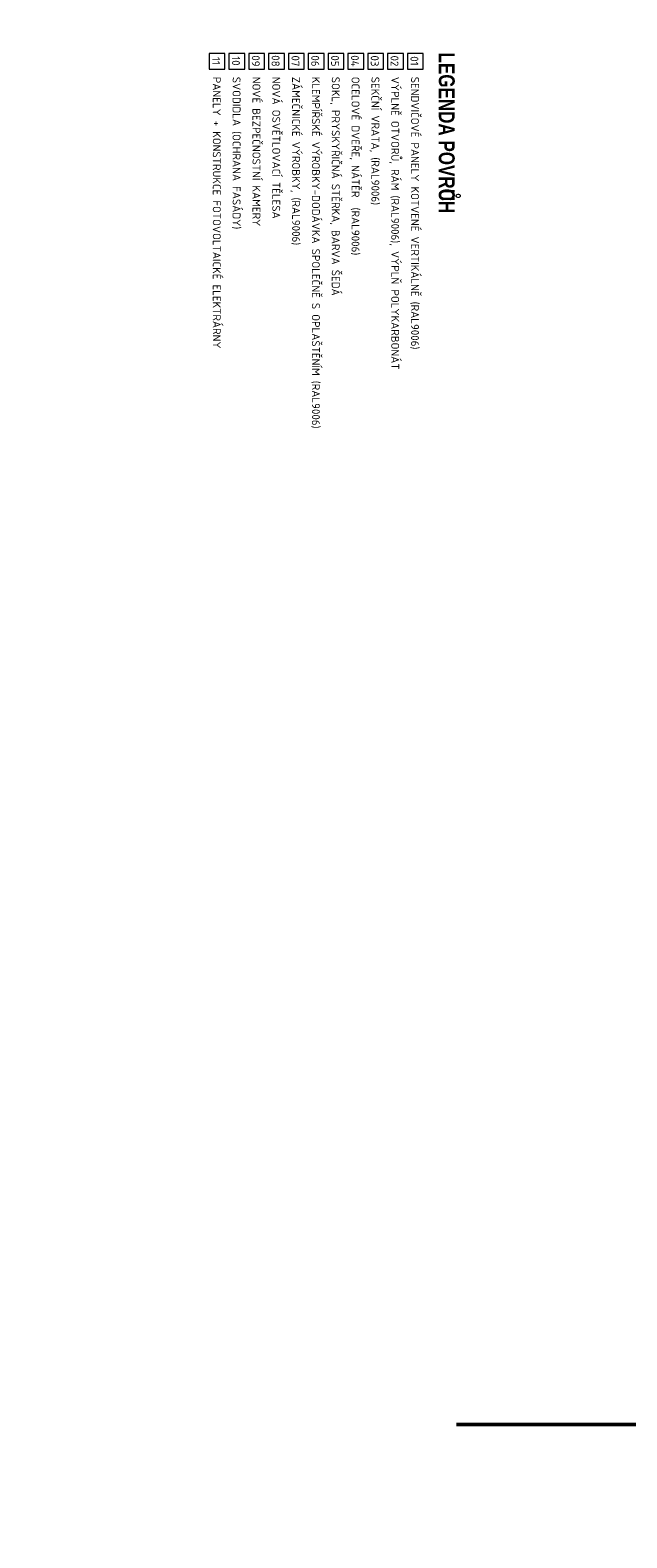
# Model space of a CAD drawing. Header units: millimetres. Extents: x -796345 to 3713765, y -2985421 to 2187451.
# Tile 65 of 256: x -36754 to -6658, y -92973 to -16908. Entities that reach past the tile are written whole.
import ezdxf
from ezdxf import colors
from ezdxf.entities.mleader import LeaderData, LeaderLine
from ezdxf.math import Vec2, Vec3

# ---------------------------------------------------------------- set-up
doc = ezdxf.new("R2010")
doc.units = ezdxf.units.MM
for name, color, linetype, lineweight in [('A99_N_kce-pohl', 1, 'Continuous', 9), ('A99_N_leg-text', 7, 'Continuous', 9), ('a99_N_popis', 7, 'Continuous', 9), ('A99_N_txt-popis-200', 240, 'Continuous', 5), ('A99_N_txt-popis-50', 240, 'Continuous', 9), ('A99_N_vypln-dve', 5, 'Continuous', 5)]:
    doc.layers.add(name, color=color, linetype=linetype, lineweight=lineweight)
doc.styles.add('A99_popis', font='isocpeur.ttf')
doc.styles.add('Impact', font='impact.ttf', dxfattribs={"height": 4})
doc.styles.add('ISOCPEUR_2', font='isocpeur.ttf', dxfattribs={"height": 2})
doc.styles.get("Standard").update_dxf_attribs({"font": 'isocpeur.ttf', "width": 0.75})

# ---------------------------------------------------------------- blocks, each defined once
blk = doc.blocks.new('Popis materiálu - pohled - bublina-674985-Legenda materiálů - pohled')
at = {"layer": 'a99_N_popis'}
for p, q in [((1974.95, 3555.47), (1970.95, 3555.47)), ((1970.95, 3555.47), (1970.95, 3551.47)), ((1974.95, 3551.47), (1974.95, 3555.47)), ((1970.95, 3551.47), (1974.95, 3551.47))]:
    blk.add_line(p, q, dxfattribs=at)

msp = doc.modelspace()

# ---------------------------------------------------------------- block references
at = {"layer": 'A99_N_leg-text', "xscale": 200, "yscale": 200, "zscale": 200, "rotation": 270}
for p in [(-738021.1, 376111.6), (-737021.1, 376111.6), (-736021.1, 376111.6), (-735021.1, 376111.6), (-734021.1, 376111.6), (-733021.1, 376111.6), (-732021.1, 376111.6)]:
    msp.add_blockref('Popis materiálu - pohled - bublina-674985-Legenda materiálů - pohled', p, dxfattribs=at)

# ---------------------------------------------------------------- texts
at = {"layer": 'A99_N_leg-text', "char_height": 400, "width": 717.083, "attachment_point": 2, "rotation": 270, "line_spacing_factor": 1.149209, "style": 'ISOCPEUR_2'}
for s, insert in [('11', (-27174.8, -18461.1)), ('10', (-26174.8, -18461.1)), ('09', (-25174.8, -18461.1)), ('08', (-24174.8, -18461.1)), ('07', (-23174.8, -18461.1)), ('06', (-22174.8, -18461.1)), ('05', (-21174.8, -18461.1))]:
    msp.add_mtext(s, dxfattribs=dict(at, insert=insert))
at = {"layer": 'A99_N_leg-text', "char_height": 400, "attachment_point": 1, "rotation": 270, "style": 'ISOCPEUR_2'}
for s, insert, width in [('PANELY + KONSTRUKCE FOTOVOLTAICKÉ ELEKTRÁRNY', (-27142.2, -19259.6), 14158.788), ('SVODIDLA (OCHRANA FASÁDY)', (-26142.2, -19259.6), 7690.415), ('NOVÉ BEZPEČNOSTNÍ KAMERY', (-25142.2, -19259.6), 7929.965), ('NOVÁ OSVĚTLOVACÍ TĚLESA', (-24142.2, -19259.6), 7037.915), ('ZÁMEČNICKÉ VÝROBKY, (RAL9006)', (-23142.2, -19259.6), 8556.543), ('KLEMPÍŘSKÉ VÝROBKY-DODÁVKA SPOLEČNĚ S OPLAŠTĚNÍM (RAL9006) ', (-22142.2, -19259.6), 17884.466), ('SOKL, PRYSKYŘIČNÁ STĚRKA, BARVA ŠEDÁ ', (-21142.2, -19259.6), 10972.915)]:
    msp.add_mtext(s, dxfattribs=dict(at, insert=insert, width=width))

# ---------------------------------------------------------------- leaders
at = {"layer": 'A99_N_txt-popis-200', "lineweight": 9}
ml = msp.add_multileader_mtext('Standard', dxfattribs=at)
ml.set_content('\\A1;{\\C256;dilatace}', color=1, style='A99_popis')
ml.set_leader_properties(color=256, linetype='ByLayer', lineweight=-1)
ml.build(insert=Vec2(0, 0))
ml.multileader.update_dxf_attribs({"dogleg_length": 200, "arrow_head_size": 300, "scale": 200})
ctx = ml.context
ctx.base_point, ctx.scale, ctx.char_height, ctx.arrow_head_size, ctx.landing_gap_size, ctx.plane_origin = Vec3(73005, -80920), 200, 400, 300, 1000, Vec3(71087.5, -90100)
ctx.text_align_type = 2
notes = []
notes.append((ctx, [(1, (1, 1, 0), (77605, -80920), (-1, 0), 800, [(0, [(78535, -80915)], 0, [])])]))
ctx.mtext.insert, ctx.mtext.width, ctx.mtext.alignment, ctx.mtext.flow_direction = Vec3(75805, -80720), 2135, 3, 5
at = {"layer": 'A99_N_vypln-dve', "linetype": 'Continuous'}
ml = msp.add_multileader_mtext('Standard', dxfattribs=at)
ml.set_content('{\\W1;2x prof. L\\P 80/80/5}', color=256)
ml.set_leader_properties()
ml.build(insert=Vec2(0, 0))
ml.multileader.update_dxf_attribs({"text_left_attachment_type": 2, "text_right_attachment_type": 2, "dogleg_length": 3, "arrow_head_size": 300, "scale": 200})
ctx = ml.context
ctx.base_point, ctx.scale, ctx.char_height, ctx.arrow_head_size, ctx.landing_gap_size, ctx.plane_origin = Vec3(-140, -33318.3), 200, 400, 300, 400, Vec3(3990, -34732.5)
ctx.left_attachment, ctx.right_attachment, ctx.text_align_type = 2, 2, 2
notes.append((ctx, [(1, (1, 1, 0), (3370, -33318.3), (-1, 0), 310, [(0, [(5405, -32692.5)], 0, [])])]))
ctx.mtext.insert, ctx.mtext.width, ctx.mtext.alignment, ctx.mtext.flow_direction = Vec3(2660, -32785), 2947.266, 3, 5
for ctx, leaders in notes:
    for number, flags, end, landing, length, lines in leaders:
        leader = LeaderData()
        leader.index, (leader.has_last_leader_line, leader.has_dogleg_vector, leader.attachment_direction) = number, flags
        leader.last_leader_point, leader.dogleg_vector, leader.dogleg_length = Vec3(end), Vec3(landing), length
        for number, points, colour, breaks in lines:
            line = LeaderLine()
            line.index, line.vertices, line.color, line.breaks = number, Vec3.list(points), colors.encode_raw_color(colour), breaks
            leader.lines.append(line)
        ctx.leaders.append(leader)

# ---------------------------------------------------------------- next in the draw order: leaders
at = {"layer": 'A99_N_txt-popis-50', "lineweight": 9}
ml = msp.add_multileader_mtext('Standard', dxfattribs=at)
ml.set_content('\\A1;{\\C256;vertikalní panely budou v úrovni +5,000 m (horní hrana vrat) horizontálně rozděleny na dvě části. }', color=1, style='A99_popis')
ml.set_leader_properties(color=256, linetype='ByLayer', lineweight=-1)
ml.build(insert=Vec2(0, 0))
ml.multileader.update_dxf_attribs({"dogleg_length": 1, "arrow_head_size": 300, "scale": 200})
ctx = ml.context
ctx.base_point, ctx.scale, ctx.char_height, ctx.arrow_head_size, ctx.landing_gap_size, ctx.plane_origin, ctx.plane_x_axis, ctx.plane_y_axis = Vec3(-14217.5, 61732.5), 200, 400, 300, 250, Vec3(-22778.5, 49152.5), Vec3(0, -1), Vec3(1, 0)
notes = []
notes.append((ctx, [(1, (1, 1, 0), (-14217.5, 45587.5), (0, 1), 585, [(0, [(-20425, 45582.5)], 0, [])])]))
ctx.mtext.insert, ctx.mtext.text_direction, ctx.mtext.rotation, ctx.mtext.width, ctx.mtext.defined_height, ctx.mtext.flow_direction = Vec3(-13957.5, 61482.5), Vec3(0, -1), 4.712389, 15234.519, 2541.3, 5
ctx.mtext.has_bg_fill, ctx.mtext.bg_color, ctx.mtext.bg_scale_factor, ctx.mtext.bg_transparency, ctx.mtext.use_window_bg_color = 1, -1073741824, 1, 0, 1
for ctx, leaders in notes:
    for number, flags, end, landing, length, lines in leaders:
        leader = LeaderData()
        leader.index, (leader.has_last_leader_line, leader.has_dogleg_vector, leader.attachment_direction) = number, flags
        leader.last_leader_point, leader.dogleg_vector, leader.dogleg_length = Vec3(end), Vec3(landing), length
        for number, points, colour, breaks in lines:
            line = LeaderLine()
            line.index, line.vertices, line.color, line.breaks = number, Vec3.list(points), colors.encode_raw_color(colour), breaks
            leader.lines.append(line)
        ctx.leaders.append(leader)

# ---------------------------------------------------------------- next in the draw order: linework, layer by layer
at = {"layer": 'A99_N_kce-pohl', "color": 7, "lineweight": 50}
msp.add_lwpolyline([(151570, -87130), (61972.5, -87130), (-632.5, -87254.6), (-15245, -87254.6)], dxfattribs=at)

# ---------------------------------------------------------------- next in the draw order: block references
at = {"layer": 'A99_N_leg-text', "xscale": 200, "yscale": 200, "zscale": 200, "rotation": 270}
for p in [(-731021.1, 376111.6), (-730021.1, 376111.6), (-729021.1, 376111.6), (-728021.1, 376111.6)]:
    msp.add_blockref('Popis materiálu - pohled - bublina-674985-Legenda materiálů - pohled', p, dxfattribs=at)

# ---------------------------------------------------------------- next in the draw order: texts
at = {"layer": 'A99_N_leg-text', "char_height": 400, "attachment_point": 2, "rotation": 270, "line_spacing_factor": 1.149209, "style": 'ISOCPEUR_2'}
for s, insert, width in [('04', (-20174.8, -18461.1), 717.083), ('03', (-19174.8, -18461.1), 669.277), ('02', (-18174.8, -18461.1), 669.277), ('01', (-17174.8, -18461.1), 573.666)]:
    msp.add_mtext(s, dxfattribs=dict(at, insert=insert, width=width))
at = {"layer": 'A99_N_leg-text', "attachment_point": 1, "rotation": 270}
for s, insert, char_height, width, style in [('LEGENDA POVRCH', (-15341.8, -18038.3), 800, 8337.55, 'Impact'), ('OCELOVÉ DVEŘE, NÁTĚR  (RAL9006)', (-20142.2, -19259.6), 400, 9279.066, 'ISOCPEUR_2'), ('SEKČNÍ VRATA, (RAL9006)', (-19142.2, -19259.6), 400, 8593.453, 'ISOCPEUR_2'), ('VÝPLNĚ OTVORŮ, RÁM (RAL9006), VÝPLŇ POLYKARBONÁT', (-18142.2, -19259.6), 400, 14368.968, 'ISOCPEUR_2'), ('SENDVIČOVÉ PANELY KOTVENÉ VERTIKÁLNĚ (RAL9006)', (-17142.2, -19259.6), 400, 13764.164, 'ISOCPEUR_2'), ('\\fImpact|b0|i0|c238|p34|;Ů', (-15341.8, -24917.5), 800, 673.417, 'Impact')]:
    msp.add_mtext(s, dxfattribs=dict(at, insert=insert, char_height=char_height, width=width, style=style))

doc.saveas('drawing.dxf')
